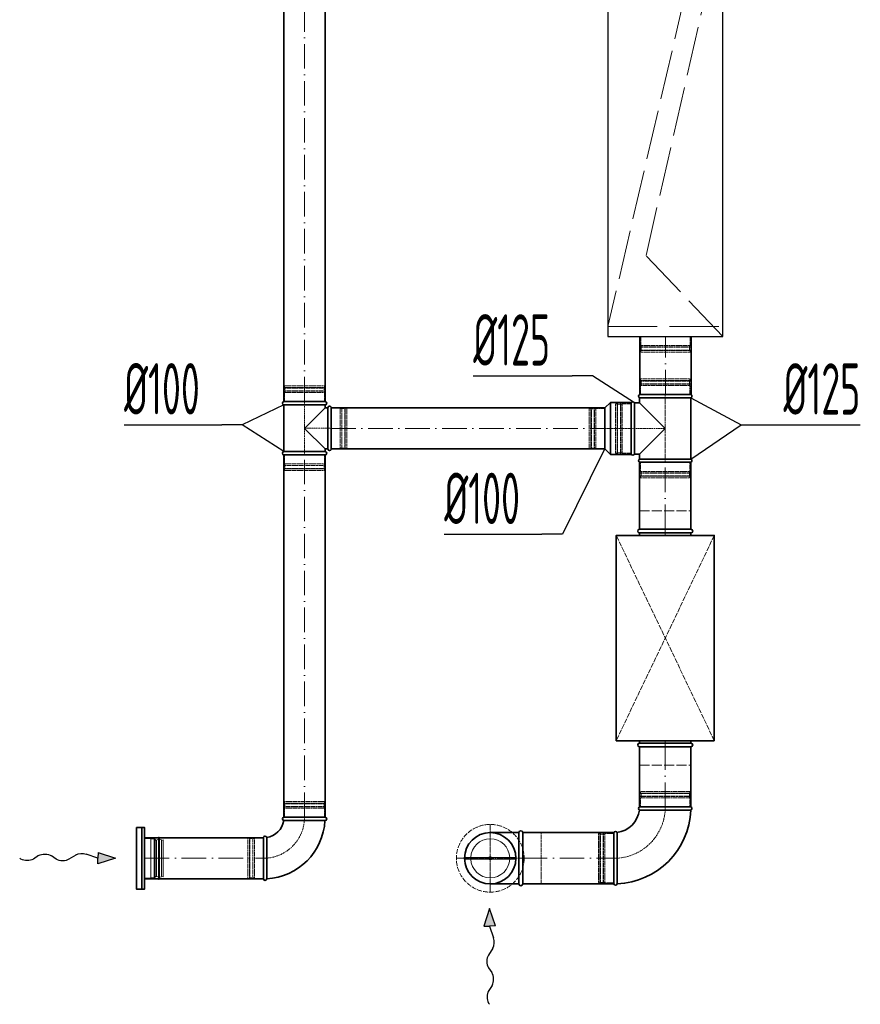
# Model space of a CAD drawing. Header units: millimetres. Extents: x 8221 to 89444, y -105166 to -5578.
# Tile 2 of 118: x 27997 to 30044, y -105059 to -102661. Entities that reach past the tile are written whole.
import ezdxf

# ---------------------------------------------------------------- set-up
doc = ezdxf.new("R2010")
doc.units = ezdxf.units.MM
for name, pattern in [('ACAD_ISO02W100', [15, 12, -3]), ('ACAD_ISO10W100', [18, 12, -3, 0, -3]), ('phl_thick', [0])]:
    doc.linetypes.add(name, pattern=pattern)
for name, color, linetype, lineweight in [('VZT_05 ETA (ODVOD) - OBRYS', 6, 'Continuous', 35), ('VZT_06 ETA (ODVOD) - OSA', 6, 'ACAD_ISO10W100', 5), ('VZT_08 ETA (ODVOD) - SKRYTÉ', 6, 'ACAD_ISO02W100', 5), ('VZT_21 ZAŘÍZENÍ - OBRYS', 1, 'Continuous', 30), ('VZT_22 ZAŘÍZENÍ - DETAIL', 8, 'Continuous', 5), ('VZT_30 DISTRIBUČNÍ PRVKY - OBRYS', 1, 'Continuous', 35), ('VZT_31 DISTRIBUČNÍ PRVKY - OSA', 8, 'ACAD_ISO10W100', 5), ('VZT_32 DISTRIBUČNÍ PRVKY - DETAIL', 8, 'Continuous', 5), ('VZT_33 DISTRIBUČNÍ PRVKY - SKRYTÉ', 8, 'ACAD_ISO02W100', 5), ('VZT_35 TLUMIČE HLUKU - OBRYS', 1, 'Continuous', 35), ('VZT_36 TLUMIČE HLUKU - OSA', 1, 'ACAD_ISO10W100', 5), ('VZT_37 TLUMIČE HLUKU - DETAIL', 8, 'ACAD_ISO02W100', 5), ('VZT_50 POPIS - OBECNE', 7, 'Continuous', 13), ('VZT_60_KOTY - DIMENZE', 7, 'Continuous', 5)]:
    doc.layers.add(name, color=color, linetype=linetype, lineweight=lineweight)
doc.layers.add('VZT_07 ETA (ODVOD) - NETISK', color=8, linetype='ACAD_ISO02W100', lineweight=5, plot=False)
doc.layers.add('VZT_39 TLUMIČE HLUKU - NETISK', color=8, linetype='ACAD_ISO02W100', lineweight=5, plot=False)
doc.styles.add('EVORA_125', font='isocp.shx', dxfattribs={"width": 0.6, "height": 125})

# ---------------------------------------------------------------- blocks, each defined once
blk = doc.blocks.new('*U42')
at = {"layer": 'VZT_31 DISTRIBUČNÍ PRVKY - OSA', "color": 0}
for p, q in [((0, 16.5), (0, 82.62)), ((-82.62, 0), (-16.5, 0)), ((16.5, 0), (82.62, 0)), ((0, -82.62), (0, -16.5))]:
    blk.add_line(p, q, dxfattribs=at)
at = {"layer": 'VZT_31 DISTRIBUČNÍ PRVKY - OSA', "color": 0, "linetype": 'Continuous'}
for p, q in [((-8.25, 0), (8.25, 0)), ((0, -8.25), (0, 8.25))]:
    blk.add_line(p, q, dxfattribs=at)

msp = doc.modelspace()

# ---------------------------------------------------------------- linework, layer by layer
at = {"color": 8, "lineweight": 5}
for points in [[(28301.2, -104654.7), (28316.2, -104654.7), (28316.2, -104751.7), (28301.2, -104751.7)], [(28301.2, -104654.7), (28301.2, -104751.7)], [(28324.1, -104655.7), (28324.1, -104703.2)], [(28326.8, -104657.7), (28326.8, -104703.2)], [(28330.4, -104659.3), (28330.4, -104703.2)], [(28342.1, -104658.5), (28342.1, -104703.2)], [(28342.3, -104659.5), (28346.2, -104658.1), (28346.2, -104703.2)], [(28324.1, -104750.7), (28324.1, -104703.2)], [(28326.8, -104748.8), (28326.8, -104703.2)], [(28330.4, -104747.1), (28330.4, -104703.2)], [(28342.1, -104747.9), (28342.1, -104703.2)], [(28342.3, -104746.9), (28346.2, -104748.4), (28346.2, -104703.2)]]:
    msp.add_lwpolyline(points, dxfattribs=at)
for points in [[(28316.2, -104655.7), (28324.1, -104655.7, -0.291473), (28326.5, -104657.2, -0.291473)], [(28336.1, -104651.1), (28334.7, -104657, 0.058981), (28334.6, -104657.7), (28334.6, -104703.2)], [(28336.1, -104651.1), (28337.5, -104656.8, -0.060863), (28337.6, -104657.5), (28337.6, -104703.2)], [(28336.1, -104755.3), (28334.7, -104749.4, -0.058981), (28334.6, -104748.8), (28334.6, -104703.2)], [(28336.1, -104755.3), (28337.5, -104749.6, 0.060863), (28337.6, -104749), (28337.6, -104703.2)], [(28316.2, -104750.7), (28324.1, -104750.7, 0.291473), (28326.5, -104749.2, 0.291473)]]:
    msp.add_lwpolyline(points, format="xyb", dxfattribs=at)
for centre, radius, start, end in [((28329.9, -104655.5), 3.88, 207.4993, 276.6735), ((28336.8, -104667.6), 10.5, 59.7176, 127.8378), ((28329.9, -104751), 3.88, 83.3265, 152.5007), ((28336.8, -104738.9), 10.5, 232.1622, 300.2824)]:
    msp.add_arc(centre, radius, start, end, dxfattribs=at)
at = {"layer": 'VZT_05 ETA (ODVOD) - OBRYS'}
for p, q in [((29506.8, -103573.7), (29631.8, -103573.7)), ((29506.8, -103581.3), (29631.8, -103581.3)), ((29506.8, -103581.3), (29506.8, -103593.7)), ((29631.8, -103581.3), (29631.8, -103731)), ((28640.6, -103590.7), (28740.6, -103590.7)), ((28640.6, -103598.7), (28740.6, -103598.7)), ((28640.6, -103598.7), (28640.6, -103712.7)), ((28740.6, -103605.9), (28690.6, -103655.9)), ((28740.6, -103598.7), (28740.6, -103605.9)), ((28747.6, -103605.9), (28740.6, -103605.9)), ((28747.6, -103705.9), (28747.6, -103605.9)), ((28755.6, -103705.9), (28755.6, -103605.9)), ((29422.3, -103606.2), (29435.8, -103592.7)), ((29422.3, -103606.2), (29422.3, -103706.2)), ((29435.8, -103592.7), (29435.8, -103719.7)), ((29486.3, -103592.7), (29435.8, -103592.7)), ((29486.3, -103592.7), (29486.3, -103719.7)), ((29486.3, -103718.7), (29486.3, -103593.7)), ((29494, -103718.7), (29494, -103593.7)), ((29494, -103593.7), (29506.8, -103593.7)), ((29506.8, -103593.7), (29569.3, -103656.2)), ((28690.6, -103655.9), (28740.6, -103705.9)), ((29569.3, -103656.2), (29506.8, -103718.7)), ((28640.6, -103712.7), (28740.6, -103712.7)), ((28640.6, -103720.7), (28740.6, -103720.7)), ((28747.6, -103705.9), (28740.6, -103705.9)), ((28740.6, -103705.9), (28740.6, -103712.7)), ((29422.3, -103706.2), (29435.8, -103719.7)), ((29486.3, -103719.7), (29435.8, -103719.7)), ((29494, -103718.7), (29506.8, -103718.7)), ((29506.8, -103718.7), (29506.8, -103731)), ((29506.8, -103731), (29631.8, -103731)), ((29631.8, -103738.7), (29506.8, -103738.7)), ((29631.8, -104578.2), (29506.8, -104578.2)), ((28740.6, -104603.2), (28640.6, -104603.2)), ((28740.6, -104611.2), (28690.4, -104611.2)), ((28590.6, -104653.2), (28590.6, -104753.2)), ((29444.3, -104640.7), (29444.3, -104765.7)), ((28598.6, -104753.2), (28598.6, -104703.1))]:
    msp.add_line(p, q, dxfattribs=at)
for points in [[(28640.6, -102041.1), (28640.6, -103590.7)], [(28740.6, -102041.1), (28740.6, -103590.7)], [(29507.1, -103432.2), (29507.1, -103573.7)], [(29632.1, -103432.2), (29632.1, -103573.7)], [(29422.3, -103605.9), (28755.6, -103605.9)], [(28640.6, -103720.7), (28640.6, -104603.2)], [(28740.6, -103720.7), (28740.6, -104603.2)], [(29422.3, -103705.9), (28755.6, -103705.9)], [(29506.8, -103738.7), (29506.8, -103901.7)], [(29631.8, -103738.7), (29631.8, -103901.7)], [(29506.8, -104431.7), (29506.8, -104578.2)], [(29631.8, -104431.7), (29631.8, -104578.2)], [(28590.6, -104653.2), (28301.2, -104653.2)], [(29213, -104640.7), (29143, -104640.7)], [(29213, -104640.7), (29213, -104765.7)], [(29444.3, -104640.7), (29222, -104640.7)], [(29222, -104640.7), (29222, -104765.7)], [(28590.6, -104753.2), (28301.2, -104753.2)], [(29213, -104765.7), (29143, -104765.7)], [(29444.3, -104765.7), (29222, -104765.7)]]:
    msp.add_lwpolyline(points, dxfattribs=at)
for centre, radius, start, end in [((29508.5, -103577.5), 4.17, 113.4678, 246.5322), ((29630.2, -103577.5), 4.17, 293.4678, 66.5322), ((28640.6, -103594.7), 4, 90, 270), ((28740.6, -103594.7), 4, 270, 90), ((28751.6, -103605.9), 4, 0, 180), ((29490.2, -103595.3), 4.17, 23.4678, 156.5322), ((28640.6, -103716.7), 4, 90, 270), ((28740.6, -103716.7), 4, 270, 90), ((28751.6, -103705.9), 4, 180, 0), ((29490.2, -103717), 4.17, 203.4678, 336.5322), ((29508.5, -103734.8), 4.17, 113.4678, 246.5322), ((29630.2, -103734.8), 4.17, 293.4678, 66.5322), ((29444.3, -104578.2), 62.5, 276.8302, 353.1698), ((29444.3, -104578.2), 187.5, 272.3607, 357.6393), ((29508.5, -104582), 4.17, 113.4678, 239.7019), ((29630.2, -104582), 4.17, 291.1072, 66.5322), ((28590.6, -104603.2), 50, 279.1478, 350.8522), ((28590.6, -104603.2), 150, 273.0572, 356.9428), ((28640.6, -104607.2), 4, 90, 260.8522), ((28740.6, -104607.2), 4, 270, 90), ((29217.5, -104640.7), 4.5, 0, 180), ((29448.2, -104642.4), 4.17, 30.2981, 156.5322), ((28594.6, -104653.2), 4, 9.1478, 180), ((29143, -104703.2), 62.5, 90, 270), ((28594.6, -104753.2), 4, 180, 0), ((29217.5, -104765.7), 4.5, 180, 0), ((29448.2, -104764.1), 4.17, 203.4678, 338.8928)]:
    msp.add_arc(centre, radius, start, end, dxfattribs=at)
for points, knots in [([(29506.4, -104585.6), (29506.4, -104585.6), (29506.4, -104585.6), (29506.8, -104585.7), (29507.1, -104585.7), (29508.1, -104585.7), (29508.9, -104585.7), (29512.1, -104585.7), (29515.2, -104585.7), (29524.1, -104585.8), (29530.3, -104585.8), (29544.4, -104585.8), (29552.2, -104585.8), (29568.5, -104585.9), (29576.7, -104585.9), (29592.5, -104585.9), (29600, -104585.9), (29613.2, -104585.9), (29618.8, -104585.9), (29625.8, -104585.9), (29627.9, -104585.9), (29630.9, -104585.9), (29631.7, -104585.9), (29631.7, -104585.9)], [197.067977, 197.067977, 197.067977, 197.067977, 201.792196, 201.792196, 209.190204, 209.190204, 218.040239, 218.040239, 237.760854, 237.760854, 262.206108, 262.206108, 286.831239, 286.831239, 311.323072, 311.323072, 335.946087, 335.946087, 360.704397, 360.704397, 377.088273, 377.088273, 394.105327, 394.105327, 394.105327, 394.105327]), ([(28690.4, -104611.2), (28684, -104611.2), (28677.7, -104611.2), (28665.7, -104611.2), (28660.1, -104611.2), (28650.6, -104611.2), (28646.8, -104611.2), (28641.5, -104611.2), (28640.1, -104611.2), (28639.9, -104611.2), (28639.9, -104611.2), (28639.9, -104611.2)], [78.71119, 78.71119, 78.71119, 78.71119, 97.804615, 97.804615, 117.523893, 117.523893, 137.264303, 137.264303, 156.831737, 156.831737, 157.874915, 157.874915, 157.874915, 157.874915]), ([(28598.5, -104652.6), (28598.5, -104652.6), (28598.5, -104653.7), (28598.5, -104658.2), (28598.5, -104661.7), (28598.5, -104670.5), (28598.5, -104675.9), (28598.6, -104687.8), (28598.6, -104694.3), (28598.6, -104701.6), (28598.6, -104702.3), (28598.6, -104703.1)], [157.874915, 157.874915, 157.874915, 157.874915, 176.103874, 176.103874, 195.460379, 195.460379, 215.101284, 215.101284, 234.82164, 234.82164, 237.034743, 237.034743, 237.034743, 237.034743]), ([(29451.8, -104640.3), (29451.8, -104640.3), (29451.8, -104641.8), (29451.8, -104648), (29451.8, -104652.5), (29451.9, -104663.9), (29451.9, -104670.7), (29452, -104685.7), (29452, -104693.7), (29452, -104710.1), (29452, -104718.2), (29452, -104733.4), (29452, -104740.4), (29452, -104752.1), (29452, -104756.9), (29452.1, -104763.5), (29452.1, -104765.3), (29452.1, -104765.5), (29452.1, -104765.6), (29452.1, -104765.6)], [0, 0, 0, 0, 24.235852, 24.235852, 48.531845, 48.531845, 73.024415, 73.024415, 97.570898, 97.570898, 122.078339, 122.078339, 146.53579, 146.53579, 170.957495, 170.957495, 195.359468, 195.359468, 197.168246, 197.168246, 197.168246, 197.168246])]:
    msp.add_open_spline(points, degree=3, knots=knots, dxfattribs=at)
at = {"layer": 'VZT_06 ETA (ODVOD) - OSA', "ltscale": 5}
for points in [[(28690.6, -103590.7), (28690.6, -102041.1)], [(29569.6, -103573.7), (29569.6, -103432.2)], [(28755.6, -103655.9), (29422.3, -103655.9)], [(28690.6, -104603.2), (28690.6, -103720.7)], [(29569.3, -103901.7), (29569.3, -103738.7)], [(29569.3, -104578.2), (29569.3, -104431.7)], [(28301.2, -104703.2), (28590.6, -104703.2)], [(29222, -104703.2), (29444.3, -104703.2)]]:
    msp.add_lwpolyline(points, dxfattribs=at)
at = {"layer": 'VZT_06 ETA (ODVOD) - OSA', "ltscale": 0.3}
for points in [[(28690.6, -103590.7), (28690.6, -103720.7)], [(28755.6, -103655.9), (28690.6, -103655.7)], [(29486.3, -103656.2), (29422.3, -103656.2)], [(29486.3, -103656.2), (29569.3, -103656.2)], [(29143, -104630.7), (29143, -104703.2)], [(29070.5, -104703.2), (29143, -104703.2)], [(29143, -104703.2), (29222, -104703.2)], [(29143, -104703.2), (29143, -104775.7)]]:
    msp.add_lwpolyline(points, dxfattribs=at)
for points in [[(29444.3, -104703.2), (29444.3, -104703.2, 0.414214), (29569.3, -104578.2), (29569.3, -104578.2)], [(28590.6, -104703.2), (28590.6, -104703.2, 0.414214), (28690.6, -104603.2), (28690.6, -104603.2)]]:
    msp.add_lwpolyline(points, format="xyb", dxfattribs=at)
at = {"layer": 'VZT_07 ETA (ODVOD) - NETISK', "ltscale": 0.4}
for p, q in [((29509.6, -103432.2), (29509.6, -103454.2)), ((29629.6, -103432.2), (29629.6, -103454.2)), ((29630.6, -103457.7), (29508.6, -103457.7)), ((29508.6, -103457.7), (29508.6, -103458.2)), ((29630.6, -103458.2), (29508.6, -103458.2)), ((29629.6, -103454.2), (29509.6, -103454.2)), ((29510.6, -103454.2), (29510.6, -103457.7)), ((29510.6, -103458.2), (29510.6, -103465.2)), ((29628.6, -103454.2), (29628.6, -103457.7)), ((29628.6, -103458.2), (29628.6, -103465.2)), ((29630.6, -103457.7), (29630.6, -103458.2)), ((29630.6, -103465.2), (29508.6, -103465.2)), ((29508.6, -103465.2), (29508.6, -103465.7)), ((29630.6, -103465.7), (29508.6, -103465.7)), ((29629.6, -103466.2), (29509.6, -103466.2)), ((29509.6, -103466.2), (29509.6, -103470.2)), ((29629.6, -103470.2), (29509.6, -103470.2)), ((29510.6, -103465.7), (29510.6, -103466.2)), ((29628.6, -103465.7), (29628.6, -103466.2)), ((29629.6, -103466.2), (29629.6, -103470.2)), ((29630.6, -103465.2), (29630.6, -103465.7)), ((29509.3, -103535.7), (29629.3, -103535.7)), ((29509.3, -103539.7), (29509.3, -103535.7)), ((29629.3, -103539.7), (29629.3, -103535.7)), ((28640.6, -103557.2), (28740.6, -103557.2)), ((28640.6, -103557.2), (28640.6, -103557.7)), ((28640.6, -103557.7), (28740.6, -103557.7)), ((28641.6, -103552.7), (28739.6, -103552.7)), ((28641.6, -103552.7), (28641.6, -103556.7)), ((28641.6, -103556.7), (28739.6, -103556.7)), ((28642.6, -103556.7), (28642.6, -103557.2)), ((28642.6, -103557.7), (28642.6, -103564.7)), ((28738.6, -103556.7), (28738.6, -103557.2)), ((28738.6, -103557.7), (28738.6, -103564.7)), ((28739.6, -103552.7), (28739.6, -103556.7)), ((28740.6, -103557.2), (28740.6, -103557.7)), ((29508.3, -103540.2), (29630.3, -103540.2)), ((29508.3, -103540.7), (29508.3, -103540.2)), ((29508.3, -103540.7), (29630.3, -103540.7)), ((29508.3, -103547.7), (29630.3, -103547.7)), ((29508.3, -103548.2), (29508.3, -103547.7)), ((29508.3, -103548.2), (29630.3, -103548.2)), ((29509.3, -103539.7), (29629.3, -103539.7)), ((29509.3, -103551.7), (29629.3, -103551.7)), ((29509.3, -103573.7), (29509.3, -103551.7)), ((29510.3, -103540.2), (29510.3, -103539.7)), ((29510.3, -103547.7), (29510.3, -103540.7)), ((29510.3, -103551.7), (29510.3, -103548.2)), ((29628.3, -103540.2), (29628.3, -103539.7)), ((29628.3, -103547.7), (29628.3, -103540.7)), ((29628.3, -103551.7), (29628.3, -103548.2)), ((29629.3, -103573.7), (29629.3, -103551.7)), ((29630.3, -103540.7), (29630.3, -103540.2)), ((29630.3, -103548.2), (29630.3, -103547.7)), ((28640.6, -103564.7), (28740.6, -103564.7)), ((28640.6, -103564.7), (28640.6, -103565.2)), ((28640.6, -103565.2), (28740.6, -103565.2)), ((28641.6, -103568.7), (28739.6, -103568.7)), ((28641.6, -103568.7), (28641.6, -103590.7)), ((28642.6, -103565.2), (28642.6, -103568.7)), ((28738.6, -103565.2), (28738.6, -103568.7)), ((28739.6, -103568.7), (28739.6, -103590.7)), ((28740.6, -103564.7), (28740.6, -103565.2)), ((28755.6, -103606.9), (28777.6, -103606.9)), ((28777.6, -103704.9), (28777.6, -103606.9)), ((28777.6, -103607.9), (28781.1, -103607.9)), ((28781.1, -103705.9), (28781.1, -103605.9)), ((28781.1, -103605.9), (28781.6, -103605.9)), ((28781.6, -103705.9), (28781.6, -103605.9)), ((28781.6, -103607.9), (28788.6, -103607.9)), ((28788.6, -103705.9), (28788.6, -103605.9)), ((28788.6, -103605.9), (28789.1, -103605.9)), ((28789.1, -103705.9), (28789.1, -103605.9)), ((28789.1, -103607.9), (28789.6, -103607.9)), ((28789.6, -103704.9), (28789.6, -103606.9)), ((28789.6, -103606.9), (28793.6, -103606.9)), ((28793.6, -103704.9), (28793.6, -103606.9)), ((29384.3, -103705.2), (29384.3, -103607.2)), ((29384.3, -103607.2), (29388.3, -103607.2)), ((29388.3, -103705.2), (29388.3, -103607.2)), ((29388.3, -103608.2), (29388.8, -103608.2)), ((29388.8, -103706.2), (29388.8, -103606.2)), ((29388.8, -103606.2), (29389.3, -103606.2)), ((29389.3, -103706.2), (29389.3, -103606.2)), ((29389.3, -103608.2), (29396.3, -103608.2)), ((29396.3, -103706.2), (29396.3, -103606.2)), ((29396.3, -103606.2), (29396.8, -103606.2)), ((29396.8, -103706.2), (29396.8, -103606.2)), ((29396.8, -103608.2), (29400.3, -103608.2)), ((29400.3, -103705.2), (29400.3, -103607.2)), ((29400.3, -103607.2), (29422.3, -103607.2)), ((29448.3, -103716.2), (29448.3, -103596.2)), ((29452.3, -103596.2), (29448.3, -103596.2)), ((29452.3, -103716.2), (29452.3, -103596.2)), ((29452.8, -103597.2), (29452.3, -103597.2)), ((29452.8, -103717.2), (29452.8, -103595.2)), ((29453.3, -103595.2), (29452.8, -103595.2)), ((29453.3, -103717.2), (29453.3, -103595.2)), ((29460.3, -103597.2), (29453.3, -103597.2)), ((29460.3, -103717.2), (29460.3, -103595.2)), ((29460.8, -103595.2), (29460.3, -103595.2)), ((29460.8, -103717.2), (29460.8, -103595.2)), ((29464.3, -103597.2), (29460.8, -103597.2)), ((29464.3, -103716.2), (29464.3, -103596.2)), ((29486.3, -103596.2), (29464.3, -103596.2)), ((28755.6, -103704.9), (28777.6, -103704.9)), ((28777.6, -103703.9), (28781.1, -103703.9)), ((28781.6, -103703.9), (28788.6, -103703.9)), ((28789.1, -103703.9), (28789.6, -103703.9)), ((28789.6, -103704.9), (28793.6, -103704.9)), ((29388.3, -103704.2), (29388.8, -103704.2)), ((29389.3, -103704.2), (29396.3, -103704.2)), ((29396.8, -103704.2), (29400.3, -103704.2)), ((28641.6, -103720.7), (28641.6, -103742.7)), ((28739.6, -103720.7), (28739.6, -103742.7)), ((28781.1, -103705.9), (28781.6, -103705.9)), ((28788.6, -103705.9), (28789.1, -103705.9)), ((29384.3, -103705.2), (29388.3, -103705.2)), ((29388.8, -103706.2), (29389.3, -103706.2)), ((29396.3, -103706.2), (29396.8, -103706.2)), ((29400.3, -103705.2), (29422.3, -103705.2)), ((29452.3, -103716.2), (29448.3, -103716.2)), ((29452.8, -103715.2), (29452.3, -103715.2)), ((29453.3, -103717.2), (29452.8, -103717.2)), ((29460.3, -103715.2), (29453.3, -103715.2)), ((29460.8, -103717.2), (29460.3, -103717.2)), ((29464.3, -103715.2), (29460.8, -103715.2)), ((29486.3, -103716.2), (29464.3, -103716.2)), ((28640.6, -103746.2), (28740.6, -103746.2)), ((28640.6, -103746.2), (28640.6, -103746.7)), ((28640.6, -103746.7), (28740.6, -103746.7)), ((28641.6, -103742.7), (28739.6, -103742.7)), ((28642.6, -103742.7), (28642.6, -103746.2)), ((28642.6, -103746.7), (28642.6, -103753.7)), ((28738.6, -103742.7), (28738.6, -103746.2)), ((28738.6, -103746.7), (28738.6, -103753.7)), ((28740.6, -103746.2), (28740.6, -103746.7)), ((29509.3, -103760.7), (29509.3, -103738.7)), ((29629.3, -103760.7), (29629.3, -103738.7)), ((28640.6, -103753.7), (28740.6, -103753.7)), ((28640.6, -103753.7), (28640.6, -103754.2)), ((28640.6, -103754.2), (28740.6, -103754.2)), ((28641.6, -103754.7), (28739.6, -103754.7)), ((28641.6, -103754.7), (28641.6, -103758.7)), ((28641.6, -103758.7), (28739.6, -103758.7)), ((28642.6, -103754.2), (28642.6, -103754.7)), ((28738.6, -103754.2), (28738.6, -103754.7)), ((28739.6, -103754.7), (28739.6, -103758.7)), ((28740.6, -103753.7), (28740.6, -103754.2)), ((29508.3, -103764.2), (29630.3, -103764.2)), ((29508.3, -103764.7), (29508.3, -103764.2)), ((29508.3, -103764.7), (29630.3, -103764.7)), ((29508.3, -103771.7), (29630.3, -103771.7)), ((29508.3, -103772.2), (29508.3, -103771.7)), ((29508.3, -103772.2), (29630.3, -103772.2)), ((29509.3, -103760.7), (29629.3, -103760.7)), ((29509.3, -103772.7), (29629.3, -103772.7)), ((29509.3, -103776.7), (29509.3, -103772.7)), ((29509.3, -103776.7), (29629.3, -103776.7)), ((29510.3, -103764.2), (29510.3, -103760.7)), ((29510.3, -103771.7), (29510.3, -103764.7)), ((29510.3, -103772.7), (29510.3, -103772.2)), ((29628.3, -103764.2), (29628.3, -103760.7)), ((29628.3, -103771.7), (29628.3, -103764.7)), ((29628.3, -103772.7), (29628.3, -103772.2)), ((29629.3, -103776.7), (29629.3, -103772.7)), ((29630.3, -103764.7), (29630.3, -103764.2)), ((29630.3, -103772.2), (29630.3, -103771.7)), ((29629.3, -104540.2), (29509.3, -104540.2)), ((29509.3, -104544.2), (29509.3, -104540.2)), ((29629.3, -104544.2), (29509.3, -104544.2)), ((29510.3, -104544.7), (29510.3, -104544.2)), ((29628.3, -104544.7), (29628.3, -104544.2)), ((29629.3, -104544.2), (29629.3, -104540.2)), ((28739.6, -104565.2), (28641.6, -104565.2)), ((28641.6, -104569.2), (28641.6, -104565.2)), ((28739.6, -104569.2), (28739.6, -104565.2)), ((29630.3, -104544.7), (29508.3, -104544.7)), ((29508.3, -104545.2), (29508.3, -104544.7)), ((29630.3, -104545.2), (29508.3, -104545.2)), ((29630.3, -104552.2), (29508.3, -104552.2)), ((29508.3, -104552.7), (29508.3, -104552.2)), ((29630.3, -104552.7), (29508.3, -104552.7)), ((29629.3, -104556.2), (29509.3, -104556.2)), ((29509.3, -104578.2), (29509.3, -104556.2)), ((29510.3, -104552.2), (29510.3, -104545.2)), ((29510.3, -104556.2), (29510.3, -104552.7)), ((29628.3, -104552.2), (29628.3, -104545.2)), ((29628.3, -104556.2), (29628.3, -104552.7)), ((29629.3, -104578.2), (29629.3, -104556.2)), ((29630.3, -104545.2), (29630.3, -104544.7)), ((29630.3, -104552.7), (29630.3, -104552.2)), ((28740.6, -104569.7), (28640.6, -104569.7)), ((28640.6, -104570.2), (28640.6, -104569.7)), ((28740.6, -104570.2), (28640.6, -104570.2)), ((28740.6, -104577.2), (28640.6, -104577.2)), ((28640.6, -104577.7), (28640.6, -104577.2)), ((28740.6, -104577.7), (28640.6, -104577.7)), ((28739.6, -104569.2), (28641.6, -104569.2)), ((28739.6, -104581.2), (28641.6, -104581.2)), ((28641.6, -104603.2), (28641.6, -104581.2)), ((28642.6, -104569.7), (28642.6, -104569.2)), ((28642.6, -104577.2), (28642.6, -104570.2)), ((28642.6, -104581.2), (28642.6, -104577.7)), ((28738.6, -104569.7), (28738.6, -104569.2)), ((28738.6, -104577.2), (28738.6, -104570.2)), ((28738.6, -104581.2), (28738.6, -104577.7)), ((28739.6, -104603.2), (28739.6, -104581.2)), ((28740.6, -104570.2), (28740.6, -104569.7)), ((28740.6, -104577.7), (28740.6, -104577.2)), ((28552.6, -104752.2), (28552.6, -104654.2)), ((28552.6, -104654.2), (28556.6, -104654.2)), ((28556.6, -104752.2), (28556.6, -104654.2)), ((28556.6, -104655.2), (28557.1, -104655.2)), ((28557.1, -104753.2), (28557.1, -104653.2)), ((28557.1, -104653.2), (28557.6, -104653.2)), ((28557.6, -104753.2), (28557.6, -104653.2)), ((28557.6, -104655.2), (28564.6, -104655.2)), ((28564.6, -104753.2), (28564.6, -104653.2)), ((28564.6, -104653.2), (28565.1, -104653.2)), ((28565.1, -104753.2), (28565.1, -104653.2)), ((28565.1, -104655.2), (28568.6, -104655.2)), ((28568.6, -104752.2), (28568.6, -104654.2)), ((28568.6, -104654.2), (28590.6, -104654.2)), ((29406.3, -104643.2), (29406.3, -104763.2)), ((29410.3, -104643.2), (29406.3, -104643.2)), ((29410.3, -104643.2), (29410.3, -104763.2)), ((29410.8, -104644.2), (29410.3, -104644.2)), ((29410.8, -104642.2), (29410.8, -104764.2)), ((29411.3, -104642.2), (29410.8, -104642.2)), ((29411.3, -104642.2), (29411.3, -104764.2)), ((29418.3, -104644.2), (29411.3, -104644.2)), ((29418.3, -104642.2), (29418.3, -104764.2)), ((29418.8, -104642.2), (29418.3, -104642.2)), ((29418.8, -104642.2), (29418.8, -104764.2)), ((29422.3, -104644.2), (29418.8, -104644.2)), ((29422.3, -104643.2), (29422.3, -104763.2)), ((29444.3, -104643.2), (29422.3, -104643.2)), ((28552.6, -104752.2), (28556.6, -104752.2)), ((28556.6, -104751.2), (28557.1, -104751.2)), ((28557.1, -104753.2), (28557.6, -104753.2)), ((28557.6, -104751.2), (28564.6, -104751.2)), ((28564.6, -104753.2), (28565.1, -104753.2)), ((28565.1, -104751.2), (28568.6, -104751.2)), ((28568.6, -104752.2), (28590.6, -104752.2)), ((29410.3, -104763.2), (29406.3, -104763.2)), ((29410.8, -104762.2), (29410.3, -104762.2)), ((29411.3, -104764.2), (29410.8, -104764.2)), ((29418.3, -104762.2), (29411.3, -104762.2)), ((29418.8, -104764.2), (29418.3, -104764.2)), ((29422.3, -104762.2), (29418.8, -104762.2)), ((29444.3, -104763.2), (29422.3, -104763.2))]:
    msp.add_line(p, q, dxfattribs=at)
for points in [[(29569.3, -103573.7), (29569.3, -103738.7)], [(29222, -104640.7), (29267, -104640.7), (29267, -104765.7), (29222, -104765.7)]]:
    msp.add_lwpolyline(points, dxfattribs=at)
at = {"layer": 'VZT_08 ETA (ODVOD) - SKRYTÉ', "ltscale": 2}
msp.add_arc((29143, -104703.2), 62.5, 270, 90, dxfattribs=at)
at = {"layer": 'VZT_21 ZAŘÍZENÍ - OBRYS'}
msp.add_lwpolyline([(29709.6, -103432.2), (29709.6, -101932.2), (29429.6, -101932.2), (29429.6, -103432.2)], close=True, dxfattribs=at)
at = {"layer": 'VZT_22 ZAŘÍZENÍ - DETAIL', "linetype": 'ACAD_ISO02W100', "lineweight": 5, "ltscale": 10}
for points in [[(29429.6, -102395.9), (29619.7, -102590.6), (29429.6, -103408.2)], [(29709.6, -103432.2), (29522.4, -103234.7), (29709.6, -102416.5)], [(29429.6, -103408.2), (29709.6, -103408.2)]]:
    msp.add_lwpolyline(points, dxfattribs=at)
at = {"layer": 'VZT_30 DISTRIBUČNÍ PRVKY - OBRYS'}
msp.add_lwpolyline([(28281.2, -104628.2), (28281.2, -104778.2), (28301.2, -104778.2), (28301.2, -104628.2)], close=True, dxfattribs=at)
msp.add_lwpolyline([(28294.5, -104778.2), (28294.5, -104628.2)], dxfattribs=at)
msp.add_circle((29143, -104703.2), 62.5, dxfattribs=at)
at = {"layer": 'VZT_32 DISTRIBUČNÍ PRVKY - DETAIL'}
for points in [[(29080.5, -104701.2), (29139.5, -104701.2)], [(29080.5, -104705.2), (29139.5, -104705.2)], [(29146.5, -104701.2), (29205.5, -104701.2)], [(29146.5, -104705.2), (29205.5, -104705.2)]]:
    msp.add_lwpolyline(points, dxfattribs=at)
for radius in [4, 2]:
    msp.add_circle((29143, -104703.2), radius, dxfattribs=at)
for start, end in [(2.4132, 177.5868), (182.4132, 357.5868)]:
    msp.add_arc((29143, -104703.2), 47.5, start, end, dxfattribs=at)
at = {"layer": 'VZT_33 DISTRIBUČNÍ PRVKY - SKRYTÉ'}
msp.add_circle((29143, -104703.2), 82.5, dxfattribs=at)
at = {"layer": 'VZT_35 TLUMIČE HLUKU - OBRYS'}
for p, q in [((29506.8, -103901.7), (29631.8, -103901.7)), ((29506.8, -104431.7), (29631.8, -104431.7))]:
    msp.add_line(p, q, dxfattribs=at)
msp.add_lwpolyline([(29688.8, -104416.7), (29688.8, -103916.7), (29449.8, -103916.7), (29449.8, -104416.7)], close=True, dxfattribs=at)
for points in [[(29506.8, -103910.7), (29631.8, -103910.7)], [(29506.8, -103910.7), (29506.8, -103916.7)], [(29631.8, -103910.7), (29631.8, -103916.7)], [(29506.8, -104422.7), (29506.8, -104416.7)], [(29506.8, -104422.7), (29631.8, -104422.7)], [(29631.8, -104422.7), (29631.8, -104416.7)]]:
    msp.add_lwpolyline(points, dxfattribs=at)
for centre, start, end in [((29506.8, -103906.2), 90, 270), ((29631.8, -103906.2), 270, 90), ((29506.8, -104427.2), 90, 270), ((29631.8, -104427.2), 270, 90)]:
    msp.add_arc(centre, 4.5, start, end, dxfattribs=at)
at = {"layer": 'VZT_36 TLUMIČE HLUKU - OSA', "ltscale": 5}
for points in [[(29569.3, -103901.7), (29569.3, -103916.7)], [(29569.3, -104431.7), (29569.3, -104416.7)]]:
    msp.add_lwpolyline(points, dxfattribs=at)
at = {"layer": 'VZT_37 TLUMIČE HLUKU - DETAIL', "lineweight": 5}
for points in [[(29688.8, -104416.7), (29449.8, -103916.7)], [(29688.8, -103916.7), (29449.8, -104416.7)]]:
    msp.add_lwpolyline(points, dxfattribs=at)
at = {"layer": 'VZT_39 TLUMIČE HLUKU - NETISK', "ltscale": 2}
for points in [[(29506.8, -103901.7), (29506.8, -103856.7), (29631.8, -103856.7), (29631.8, -103901.7)], [(29506.8, -104431.7), (29506.8, -104476.7), (29631.8, -104476.7), (29631.8, -104431.7)]]:
    msp.add_lwpolyline(points, dxfattribs=at)
at = {"layer": 'VZT_50 POPIS - OBECNE'}
for p, q in [((27999.9, -104705.1), (27996.8, -104703.2)), ((29139, -105055.8), (29140.9, -105058.9))]:
    msp.add_line(p, q, dxfattribs=at)
at = {"layer": 'VZT_50 POPIS - OBECNE', "color": 0, "lineweight": -2}
for p, q in [((28043, -104696.8), (28030.1, -104705)), ((28085.9, -104705.2), (28074, -104697.2)), ((28133.4, -104695.2), (28116.9, -104705.6)), ((28187.5, -104702.6), (28158.8, -104692.9)), ((28187.3, -104716.6), (28187.5, -104702.6)), ((28230.5, -104703.2), (28187.3, -104716.6)), ((28187.7, -104688.7), (28187.5, -104702.6)), ((28187.7, -104688.7), (28230.5, -104703.2)), ((29140.9, -104825.2), (29127.5, -104868.4)), ((29155.4, -104868), (29140.9, -104825.2)), ((29127.5, -104868.4), (29141.5, -104868.2)), ((29155.4, -104868), (29141.5, -104868.2)), ((29141.5, -104868.2), (29151.2, -104896.9)), ((29148.9, -104922.3), (29138.5, -104938.8)), ((29138.9, -104969.8), (29146.9, -104981.7)), ((29147.3, -105012.7), (29139.2, -105025.6))]:
    msp.add_line(p, q, dxfattribs=at)
at = {"layer": 'VZT_50 POPIS - OBECNE', "color": 0, "lineweight": -2, "extrusion": (0, 0, -1)}
for centre, start_param, end_param in [((28014.7, -104695.4), 0.766537, 2.320574), ((28058.4, -104706.3), 3.908129, 5.516649), ((28101.5, -104696.1), 0.766537, 2.375056), ((28148.8, -104704.7), 3.908129, 5.191299)]:
    msp.add_ellipse(centre, major_axis=(21.5, -0.3), ratio=0.625, start_param=start_param, end_param=end_param, dxfattribs=at)
at = {"layer": 'VZT_50 POPIS - OBECNE', "color": 0, "lineweight": -2}
for centre, start_param, end_param in [((29139.4, -104906.9), 3.908129, 5.191299), ((29148, -104954.2), 0.766537, 2.375056), ((29137.8, -104997.3), 3.908129, 5.516649), ((29148.7, -105041), 0.766537, 2.320574)]:
    msp.add_ellipse(centre, major_axis=(-0.3, 21.5), ratio=0.625, start_param=start_param, end_param=end_param, dxfattribs=at)
for points in [[(28187.7, -104688.7), (28187.3, -104716.6), (28230.5, -104703.2)], [(29155.4, -104868), (29127.5, -104868.4), (29140.9, -104825.2)]]:
    msp.add_solid(points, dxfattribs=at)
at = {"layer": 'VZT_60_KOTY - DIMENZE', "linetype": 'ByBlock', "lineweight": -2}
for p, q in [((29392.2, -103528), (29342.2, -103528)), ((28538.8, -103647), (28488.8, -103647)), ((29753.8, -103647.5), (29803.8, -103647.5)), ((29318.7, -103914), (29268.7, -103914))]:
    msp.add_line(p, q, dxfattribs=at)
for points in [[(29101.6, -103528), (29342.2, -103528)], [(29494, -103593.7), (29392.2, -103528)], [(28640.6, -103598.7), (28538.8, -103647)], [(28251.2, -103647), (28488.8, -103647)], [(28640.6, -103712.7), (28538.8, -103647)], [(29420.5, -103708.2), (29318.7, -103914)], [(29031.1, -103914), (29268.7, -103914)]]:
    msp.add_lwpolyline(points, dxfattribs=at)
at = {"layer": 'VZT_60_KOTY - DIMENZE', "linetype": 'ByBlock', "lineweight": -2, "elevation": 0}
for points in [[(29631.8, -103581.3), (29753.8, -103647.5)], [(29631.8, -103731), (29753.8, -103647.5)], [(29803.8, -103647.5), (30044.4, -103647.5)]]:
    msp.add_lwpolyline(points, dxfattribs=at)

# ---------------------------------------------------------------- block references
at = {"layer": 'VZT_31 DISTRIBUČNÍ PRVKY - OSA'}
msp.add_blockref('*U42', (29143, -104703.2), dxfattribs=at)

# ---------------------------------------------------------------- texts
at = {"layer": 'VZT_60_KOTY - DIMENZE', "linetype": 'phl_thick', "char_height": 125, "style": 'EVORA_125'}
for s, insert, attachment_point in [('%%C125', (29101.6, -103378), 1), ('%%C100', (28251.2, -103497), 1), ('%%C125', (30044.4, -103497.5), 3), ('%%C100', (29031.1, -103764), 1)]:
    msp.add_mtext(s, dxfattribs=dict(at, insert=insert, attachment_point=attachment_point))

doc.saveas('drawing.dxf')
